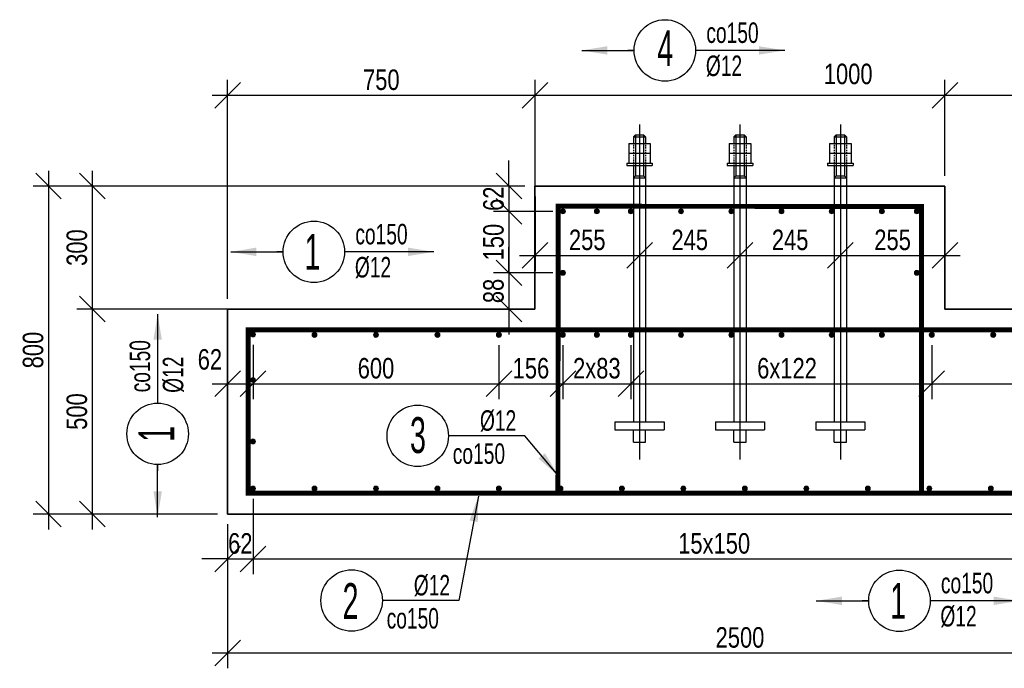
# Model space of a CAD drawing. Header units: millimetres. Extents: x 1495 to 2068, y -230 to 151.
# Tile 7 of 9: x 1843 to 1963, y -87 to -8. Entities that reach past the tile are written whole.
import ezdxf
from ezdxf.enums import TextEntityAlignment as Align

# ---------------------------------------------------------------- set-up
doc = ezdxf.new("R2010")
doc.units = ezdxf.units.MM
doc.header["$PDMODE"] = 65
doc.linetypes.add('HIDDEN', pattern=[0.375, 0.25, -0.125])
for name, color, linetype in [('00ZbrGłó-L', 7, 'Continuous'), ('00ZbrGłó-T', 2, 'Continuous'), ('TB_CIENKA', 5, 'Continuous'), ('TB_OBRYS', 2, 'Continuous'), ('TB_OBRYS2', 1, 'Continuous')]:
    doc.layers.add(name, color=color, linetype=linetype)
doc.layers.add('BK_Beton', color=2, linetype='Continuous', lineweight=15)
doc.styles.add('CDMSTYLE', font='CDMSIMPL', dxfattribs={"width": 0.8, "bigfont": 'CDMBIGPL'})
doc.dimstyles.new('CDM-MM25MM', dxfattribs={"dimscale": 25, "dimtxt": 2, "dimasz": 2.5, "dimexe": 1.5, "dimexo": 1, "dimgap": 0.5, "dimtad": 1, "dimdec": 0, "dimrnd": 1, "dimzin": 9, "dimtxsty": 'CDMSTYLE', "dimblk": 'OBLIQUE', "dimcen": 2.5, "dimdle": 1.5, "dimclrd": 8, "dimclre": 8, "dimclrt": 1, "dimadec": 1, "dimazin": 2, "dimtfac": 1, "dimtdec": 0, "dimtix": 1, "dimtmove": 2, "dimatfit": 3, "dimfxl": 1.5, "dimtvp": 1, "dimtolj": 1, "dimtzin": 0, "dimlwd": 25, "dimlwe": 25, "dimarcsym": 0})

# ---------------------------------------------------------------- blocks, each defined once
blk = doc.blocks.new('A$C6ED76123')
at = {"layer": 'TB_CIENKA'}
for p, q in [((0, 130.02), (0, -686.96)), ((245, 130.02), (245, -686.96)), ((490, 130.02), (490, -686.96)), ((-15, 100), (15, 100)), ((-10, 105), (-10, 5)), ((10, 105), (10, 5)), ((230, 100), (260, 100)), ((235, 105), (235, 5)), ((255, 105), (255, 5)), ((475, 100), (505, 100)), ((480, 105), (480, 5)), ((500, 105), (500, 5)), ((-15, 0), (-10, 5)), ((-15, 0), (15, 0)), ((-10, 5), (10, 5)), ((15, 0), (10, 5)), ((230, 0), (235, 5)), ((230, 0), (260, 0)), ((235, 5), (255, 5)), ((260, 0), (255, 5)), ((475, 0), (480, 5)), ((480, 5), (500, 5)), ((505, 0), (500, 5)), ((475, 0), (505, 0))]:
    blk.add_line(p, q, dxfattribs=at)
at = {"layer": 'TB_OBRYS', "linetype": 'HIDDEN'}
for p, q in [((-15, 83.75), (-15, 30)), ((15, 83.75), (15, 30)), ((230, 83.75), (230, 30)), ((260, 83.75), (260, 30)), ((475, 83.75), (475, 30)), ((505, 83.75), (505, 30))]:
    blk.add_line(p, q, dxfattribs=at)
at = {"layer": 'TB_OBRYS2'}
for p, q in [((-15, 100), (-10, 105)), ((-15, 100), (-15, 83.75)), ((-10, 105), (10, 105)), ((15, 100), (10, 105)), ((15, 100), (15, 83.75)), ((230, 100), (235, 105)), ((230, 100), (230, 83.75)), ((235, 105), (255, 105)), ((260, 100), (255, 105)), ((260, 100), (260, 83.75)), ((475, 100), (480, 105)), ((475, 100), (475, 83.75)), ((480, 105), (500, 105)), ((505, 100), (500, 105)), ((505, 100), (505, 83.75)), ((-26.25, 83.75), (-26.25, 36.25)), ((-26.25, 83.75), (26.25, 83.75)), ((26.25, 83.75), (26.25, 36.25)), ((218.75, 83.75), (218.75, 36.25)), ((218.75, 83.75), (271.25, 83.75)), ((271.25, 83.75), (271.25, 36.25)), ((463.75, 83.75), (463.75, 36.25)), ((463.75, 83.75), (516.25, 83.75)), ((516.25, 83.75), (516.25, 36.25)), ((-26.25, 60), (26.25, 60)), ((218.75, 60), (271.25, 60)), ((463.75, 60), (516.25, 60)), ((-31.25, 36.25), (31.25, 36.25)), ((-31.25, 36.25), (-31.25, 30)), ((-31.25, 30), (31.25, 30)), ((-15, 30), (-15, -595)), ((15, 30), (15, -595)), ((31.25, 36.25), (31.25, 30)), ((213.75, 36.25), (276.25, 36.25)), ((213.75, 36.25), (213.75, 30)), ((213.75, 30), (276.25, 30)), ((230, 30), (230, -595)), ((260, 30), (260, -595)), ((276.25, 36.25), (276.25, 30)), ((458.75, 36.25), (521.25, 36.25)), ((458.75, 36.25), (458.75, 30)), ((458.75, 30), (521.25, 30)), ((475, 30), (475, -595)), ((505, 30), (505, -595)), ((521.25, 36.25), (521.25, 30)), ((-60, -595), (60, -595)), ((-60, -595), (-60, -615)), ((60, -595), (60, -615)), ((185, -595), (305, -595)), ((185, -595), (185, -615)), ((305, -595), (305, -615)), ((430, -595), (550, -595)), ((430, -595), (430, -615)), ((550, -595), (550, -615)), ((-60, -615), (60, -615)), ((-15, -645), (-15, -615)), ((15, -645), (15, -615)), ((185, -615), (305, -615)), ((230, -645), (230, -615)), ((260, -645), (260, -615)), ((430, -615), (550, -615)), ((475, -645), (475, -615)), ((505, -645), (505, -615)), ((-15, -645), (15, -645)), ((230, -645), (260, -645)), ((475, -645), (505, -645))]:
    blk.add_line(p, q, dxfattribs=at)
blk = doc.blocks.new('_OBLIQUE')
at = {"color": 0, "linetype": 'ByBlock'}
blk.add_line((-0.5, -0.5), (0.5, 0.5), dxfattribs=at)
blk = doc.blocks.new('*D6')
at = {"layer": 'BK_Beton', "color": 8, "lineweight": 25, "ltscale": 0.05, "transparency": 16777216}
for p, q in [((1871.53, -66.45), (1871.53, -75.65)), ((1868.43, -69.55), (1868.43, -75.65)), ((1868.43, -73.78), (1865.3, -73.78)), ((1868.43, -73.78), (1871.53, -73.78)), ((1871.53, -73.78), (1874.65, -73.78))]:
    blk.add_line(p, q, dxfattribs=at)
at = {"layer": 'Defpoints', "color": 0, "ltscale": 0.05, "transparency": 16777216}
for p in [(1871.53, -65.2), (1868.43, -68.3), (1871.53, -73.78)]:
    blk.add_point(p, dxfattribs=at)
at = {"layer": 'BK_Beton', "color": 8, "lineweight": 25, "ltscale": 0.05, "transparency": 16777216, "xscale": 3.124999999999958, "yscale": 3.124999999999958, "zscale": 3.124999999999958}
blk.add_blockref('_OBLIQUE', (1868.43, -73.78), dxfattribs=at)
at = {"layer": 'BK_Beton', "color": 8, "lineweight": 25, "ltscale": 0.05, "transparency": 16777216, "xscale": 3.124999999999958, "yscale": 3.124999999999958, "zscale": 3.124999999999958, "rotation": 180}
blk.add_blockref('_OBLIQUE', (1871.53, -73.78), dxfattribs=at)
at = {"layer": 'BK_Beton', "color": 1, "ltscale": 0.05, "transparency": 16777216, "insert": (1869.98, -71.9), "char_height": 2.5, "attachment_point": 5, "style": 'CDMSTYLE'}
blk.add_mtext('\\A1;62', dxfattribs=at)
blk = doc.blocks.new('*D7')
at = {"layer": 'BK_Beton', "color": 8, "lineweight": 25, "ltscale": 0.05, "transparency": 16777216}
for p, q in [((1871.53, -66.45), (1871.53, -75.65)), ((1984.03, -66.45), (1984.03, -75.65)), ((1869.65, -73.78), (1985.9, -73.78))]:
    blk.add_line(p, q, dxfattribs=at)
at = {"layer": 'Defpoints', "color": 0, "ltscale": 0.05, "transparency": 16777216}
for p in [(1871.53, -65.2), (1984.03, -65.2), (1984.03, -73.78)]:
    blk.add_point(p, dxfattribs=at)
at = {"layer": 'BK_Beton', "color": 8, "lineweight": 25, "ltscale": 0.05, "transparency": 16777216, "xscale": 3.124999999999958, "yscale": 3.124999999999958, "zscale": 3.124999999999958, "rotation": 180}
blk.add_blockref('_OBLIQUE', (1871.53, -73.78), dxfattribs=at)
at = {"layer": 'BK_Beton', "color": 8, "lineweight": 25, "ltscale": 0.05, "transparency": 16777216, "xscale": 3.124999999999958, "yscale": 3.124999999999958, "zscale": 3.124999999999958}
blk.add_blockref('_OBLIQUE', (1984.03, -73.78), dxfattribs=at)
at = {"layer": 'BK_Beton', "color": 1, "ltscale": 0.05, "transparency": 16777216, "insert": (1927.78, -71.9), "char_height": 2.5, "attachment_point": 5, "style": 'CDMSTYLE'}
blk.add_mtext('\\A1;15x150', dxfattribs=at)
blk = doc.blocks.new('*D15')
at = {"layer": 'BK_Beton', "color": 8, "lineweight": 25, "ltscale": 0.05, "transparency": 16777216}
for p, q in [((1868.43, -44.55), (1868.43, -54.28)), ((1871.53, -47.65), (1871.53, -54.28)), ((1866.55, -52.41), (1873.4, -52.41))]:
    blk.add_line(p, q, dxfattribs=at)
at = {"layer": 'Defpoints', "color": 0, "ltscale": 0.05, "transparency": 16777216}
for p in [(1868.43, -43.3), (1871.53, -46.4), (1871.53, -52.41)]:
    blk.add_point(p, dxfattribs=at)
at = {"layer": 'BK_Beton', "color": 8, "lineweight": 25, "ltscale": 0.05, "transparency": 16777216, "xscale": 3.124999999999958, "yscale": 3.124999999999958, "zscale": 3.124999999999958, "rotation": 180}
blk.add_blockref('_OBLIQUE', (1868.43, -52.41), dxfattribs=at)
at = {"layer": 'BK_Beton', "color": 8, "lineweight": 25, "ltscale": 0.05, "transparency": 16777216, "xscale": 3.124999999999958, "yscale": 3.124999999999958, "zscale": 3.124999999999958}
blk.add_blockref('_OBLIQUE', (1871.53, -52.41), dxfattribs=at)
at = {"layer": 'BK_Beton', "color": 1, "ltscale": 0.05, "transparency": 16777216, "insert": (1866.27, -49.45), "char_height": 2.5, "attachment_point": 5, "style": 'CDMSTYLE'}
blk.add_mtext('\\A1;62', dxfattribs=at)
blk = doc.blocks.new('*D16')
at = {"layer": 'BK_Beton', "color": 8, "lineweight": 25, "ltscale": 0.05, "transparency": 16777216}
for p, q in [((1871.53, -47.65), (1871.53, -54.28)), ((1901.53, -47.85), (1901.53, -54.28)), ((1869.65, -52.41), (1903.4, -52.41))]:
    blk.add_line(p, q, dxfattribs=at)
at = {"layer": 'Defpoints', "color": 0, "ltscale": 0.05, "transparency": 16777216}
for p in [(1871.53, -46.4), (1901.53, -46.6), (1901.53, -52.41)]:
    blk.add_point(p, dxfattribs=at)
at = {"layer": 'BK_Beton', "color": 8, "lineweight": 25, "ltscale": 0.05, "transparency": 16777216, "xscale": 3.124999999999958, "yscale": 3.124999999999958, "zscale": 3.124999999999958, "rotation": 180}
blk.add_blockref('_OBLIQUE', (1871.53, -52.41), dxfattribs=at)
at = {"layer": 'BK_Beton', "color": 8, "lineweight": 25, "ltscale": 0.05, "transparency": 16777216, "xscale": 3.124999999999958, "yscale": 3.124999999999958, "zscale": 3.124999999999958}
blk.add_blockref('_OBLIQUE', (1901.53, -52.41), dxfattribs=at)
at = {"layer": 'BK_Beton', "color": 1, "ltscale": 0.05, "transparency": 16777216, "insert": (1886.53, -50.53), "char_height": 2.5, "attachment_point": 5, "style": 'CDMSTYLE'}
blk.add_mtext('\\A1;600', dxfattribs=at)
blk = doc.blocks.new('*D17')
at = {"layer": 'BK_Beton', "color": 8, "lineweight": 25, "ltscale": 0.05, "transparency": 16777216}
for p, q in [((1954.33, -48.6), (1954.33, -54.28)), ((1984.33, -48.6), (1984.33, -54.28)), ((1952.45, -52.41), (1986.2, -52.41))]:
    blk.add_line(p, q, dxfattribs=at)
at = {"layer": 'Defpoints', "color": 0, "ltscale": 0.05, "transparency": 16777216}
for p in [(1954.33, -47.35), (1984.33, -47.35), (1984.33, -52.41)]:
    blk.add_point(p, dxfattribs=at)
at = {"layer": 'BK_Beton', "color": 8, "lineweight": 25, "ltscale": 0.05, "transparency": 16777216, "xscale": 3.124999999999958, "yscale": 3.124999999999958, "zscale": 3.124999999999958, "rotation": 180}
blk.add_blockref('_OBLIQUE', (1954.33, -52.41), dxfattribs=at)
at = {"layer": 'BK_Beton', "color": 8, "lineweight": 25, "ltscale": 0.05, "transparency": 16777216, "xscale": 3.124999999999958, "yscale": 3.124999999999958, "zscale": 3.124999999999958}
blk.add_blockref('_OBLIQUE', (1984.33, -52.41), dxfattribs=at)
at = {"layer": 'BK_Beton', "color": 1, "ltscale": 0.05, "transparency": 16777216, "insert": (1969.33, -50.53), "char_height": 2.5, "attachment_point": 5, "style": 'CDMSTYLE'}
blk.add_mtext('\\A1;600', dxfattribs=at)
blk = doc.blocks.new('*D19')
at = {"layer": 'BK_Beton', "color": 8, "lineweight": 25, "ltscale": 0.05, "transparency": 16777216}
for p, q in [((1902.75, -28.3), (1902.75, -25.17)), ((1904.68, -28.3), (1900.87, -28.3)), ((1902.75, -28.3), (1902.75, -31.38)), ((1908.09, -31.38), (1900.87, -31.38)), ((1902.75, -31.38), (1902.75, -34.5))]:
    blk.add_line(p, q, dxfattribs=at)
at = {"layer": 'Defpoints', "color": 0, "ltscale": 0.05, "transparency": 16777216}
for p in [(1905.93, -28.3), (1902.75, -31.38), (1909.34, -31.38)]:
    blk.add_point(p, dxfattribs=at)
at = {"layer": 'BK_Beton', "color": 8, "lineweight": 25, "ltscale": 0.05, "transparency": 16777216, "xscale": 3.124999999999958, "yscale": 3.124999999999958, "zscale": 3.124999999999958}
for p, rotation in [((1902.75, -28.3), 270), ((1902.75, -31.38), 90)]:
    blk.add_blockref('_OBLIQUE', p, dxfattribs=dict(at, rotation=rotation))
at = {"layer": 'BK_Beton', "color": 1, "ltscale": 0.05, "transparency": 16777216, "insert": (1900.87, -29.84), "char_height": 2.5, "attachment_point": 5, "rotation": 90, "style": 'CDMSTYLE'}
blk.add_mtext('\\A1;62', dxfattribs=at)
blk = doc.blocks.new('*D20')
at = {"layer": 'BK_Beton', "color": 8, "lineweight": 25, "ltscale": 0.05, "transparency": 16777216}
for p, q in [((1902.75, -29.5), (1902.75, -40.75)), ((1908.09, -31.38), (1900.87, -31.38)), ((1908.09, -38.88), (1900.87, -38.88))]:
    blk.add_line(p, q, dxfattribs=at)
at = {"layer": 'Defpoints', "color": 0, "ltscale": 0.05, "transparency": 16777216}
for p in [(1909.34, -31.38), (1902.75, -38.88), (1909.34, -38.88)]:
    blk.add_point(p, dxfattribs=at)
at = {"layer": 'BK_Beton', "color": 8, "lineweight": 25, "ltscale": 0.05, "transparency": 16777216, "xscale": 3.124999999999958, "yscale": 3.124999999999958, "zscale": 3.124999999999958}
for p, rotation in [((1902.75, -31.38), 90), ((1902.75, -38.88), 270)]:
    blk.add_blockref('_OBLIQUE', p, dxfattribs=dict(at, rotation=rotation))
at = {"layer": 'BK_Beton', "color": 1, "ltscale": 0.05, "transparency": 16777216, "insert": (1900.87, -35.13), "char_height": 2.5, "attachment_point": 5, "rotation": 90, "style": 'CDMSTYLE'}
blk.add_mtext('\\A1;150', dxfattribs=at)
blk = doc.blocks.new('*D21')
at = {"layer": 'BK_Beton', "color": 8, "lineweight": 25, "ltscale": 0.05, "transparency": 16777216}
for p, q in [((1902.75, -38.88), (1902.75, -35.75)), ((1908.09, -38.88), (1900.87, -38.88)), ((1902.75, -38.88), (1902.75, -43.3)), ((1904.68, -43.3), (1900.87, -43.3)), ((1902.75, -43.3), (1902.75, -46.42))]:
    blk.add_line(p, q, dxfattribs=at)
at = {"layer": 'Defpoints', "color": 0, "ltscale": 0.05, "transparency": 16777216}
for p in [(1909.34, -38.88), (1902.75, -43.3), (1905.93, -43.3)]:
    blk.add_point(p, dxfattribs=at)
at = {"layer": 'BK_Beton', "color": 8, "lineweight": 25, "ltscale": 0.05, "transparency": 16777216, "xscale": 3.124999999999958, "yscale": 3.124999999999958, "zscale": 3.124999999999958}
for p, rotation in [((1902.75, -38.88), 270), ((1902.75, -43.3), 90)]:
    blk.add_blockref('_OBLIQUE', p, dxfattribs=dict(at, rotation=rotation))
at = {"layer": 'BK_Beton', "color": 1, "ltscale": 0.05, "transparency": 16777216, "insert": (1900.87, -41.09), "char_height": 2.5, "attachment_point": 5, "rotation": 90, "style": 'CDMSTYLE'}
blk.add_mtext('\\A1;88', dxfattribs=at)
blk = doc.blocks.new('ZbOpiSkr01A')
at = {"color": 9, "linetype": 'Continuous', "lineweight": 25, "style": 'CDMSTYLE', "flags": 1}
for tag, p, width in [('LICZBA', (1.011, 5.649), 0.7), ('ROZSTAW', (9.199, 5.649), 0.85)]:
    blk.add_attdef(tag, p, '', height=2, dxfattribs=dict(at, width=width))
at = {"color": 0, "linetype": 'Continuous', "lineweight": 20, "style": 'CDMSTYLE', "width": 0.7}
blk.add_attdef('TEKST_GORNY', (1, 0.5), '', height=2, dxfattribs=at)
at = {"color": 0, "linetype": 'Continuous', "lineweight": -2, "style": 'CDMSTYLE', "width": 0.7}
blk.add_attdef('TEKST_DOLNY', (1.049, -2.731), '', height=2, dxfattribs=at)
blk = doc.blocks.new('*D22')
at = {"layer": 'BK_Beton', "color": 8, "lineweight": 25, "ltscale": 0.05, "transparency": 16777216}
for p, q in [((1868.43, -42.05), (1868.43, -15.34)), ((1905.93, -42.05), (1905.93, -15.34)), ((1866.55, -17.21), (1907.8, -17.21))]:
    blk.add_line(p, q, dxfattribs=at)
at = {"layer": 'Defpoints', "color": 0, "ltscale": 0.05, "transparency": 16777216}
for p in [(1905.93, -17.21), (1868.43, -43.3), (1905.93, -43.3)]:
    blk.add_point(p, dxfattribs=at)
at = {"layer": 'BK_Beton', "color": 8, "lineweight": 25, "ltscale": 0.05, "transparency": 16777216, "xscale": 3.124999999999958, "yscale": 3.124999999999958, "zscale": 3.124999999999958, "rotation": 180}
blk.add_blockref('_OBLIQUE', (1868.43, -17.21), dxfattribs=at)
at = {"layer": 'BK_Beton', "color": 8, "lineweight": 25, "ltscale": 0.05, "transparency": 16777216, "xscale": 3.124999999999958, "yscale": 3.124999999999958, "zscale": 3.124999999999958}
blk.add_blockref('_OBLIQUE', (1905.93, -17.21), dxfattribs=at)
at = {"layer": 'BK_Beton', "color": 1, "ltscale": 0.05, "transparency": 16777216, "insert": (1887.18, -15.34), "char_height": 2.5, "attachment_point": 5, "style": 'CDMSTYLE'}
blk.add_mtext('\\A1;750', dxfattribs=at)
blk = doc.blocks.new('*D23')
at = {"layer": 'BK_Beton', "color": 8, "lineweight": 25, "ltscale": 0.05, "transparency": 16777216}
for p, q in [((1905.93, -42.05), (1905.93, -15.34)), ((1955.93, -27.05), (1955.93, -15.34)), ((1904.05, -17.21), (1957.8, -17.21))]:
    blk.add_line(p, q, dxfattribs=at)
at = {"layer": 'Defpoints', "color": 0, "ltscale": 0.05, "transparency": 16777216}
for p in [(1955.93, -17.21), (1955.93, -28.3), (1905.93, -43.3)]:
    blk.add_point(p, dxfattribs=at)
at = {"layer": 'BK_Beton', "color": 8, "lineweight": 25, "ltscale": 0.05, "transparency": 16777216, "xscale": 3.124999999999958, "yscale": 3.124999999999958, "zscale": 3.124999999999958, "rotation": 180}
blk.add_blockref('_OBLIQUE', (1905.93, -17.21), dxfattribs=at)
at = {"layer": 'BK_Beton', "color": 8, "lineweight": 25, "ltscale": 0.05, "transparency": 16777216, "xscale": 3.124999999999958, "yscale": 3.124999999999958, "zscale": 3.124999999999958}
blk.add_blockref('_OBLIQUE', (1955.93, -17.21), dxfattribs=at)
at = {"layer": 'BK_Beton', "color": 1, "ltscale": 0.05, "transparency": 16777216, "insert": (1944.13, -14.63), "char_height": 2.5, "attachment_point": 5, "style": 'CDMSTYLE'}
blk.add_mtext('\\A1;1000', dxfattribs=at)
blk = doc.blocks.new('*D24')
at = {"layer": 'BK_Beton', "color": 8, "lineweight": 25, "ltscale": 0.05, "transparency": 16777216}
for p, q in [((1955.93, -27.05), (1955.93, -15.34)), ((1993.43, -42.05), (1993.43, -15.34)), ((1954.05, -17.21), (1995.3, -17.21))]:
    blk.add_line(p, q, dxfattribs=at)
at = {"layer": 'Defpoints', "color": 0, "ltscale": 0.05, "transparency": 16777216}
for p in [(1993.43, -17.21), (1955.93, -28.3), (1993.43, -43.3)]:
    blk.add_point(p, dxfattribs=at)
at = {"layer": 'BK_Beton', "color": 8, "lineweight": 25, "ltscale": 0.05, "transparency": 16777216, "xscale": 3.124999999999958, "yscale": 3.124999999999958, "zscale": 3.124999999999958, "rotation": 180}
blk.add_blockref('_OBLIQUE', (1955.93, -17.21), dxfattribs=at)
at = {"layer": 'BK_Beton', "color": 8, "lineweight": 25, "ltscale": 0.05, "transparency": 16777216, "xscale": 3.124999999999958, "yscale": 3.124999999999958, "zscale": 3.124999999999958}
blk.add_blockref('_OBLIQUE', (1993.43, -17.21), dxfattribs=at)
at = {"layer": 'BK_Beton', "color": 1, "ltscale": 0.05, "transparency": 16777216, "insert": (1974.68, -15.34), "char_height": 2.5, "attachment_point": 5, "style": 'CDMSTYLE'}
blk.add_mtext('\\A1;750', dxfattribs=at)
blk = doc.blocks.new('*D25')
at = {"layer": 'BK_Beton', "color": 8, "lineweight": 25, "ltscale": 0.05, "transparency": 16777216}
for p, q in [((1851.92, -26.42), (1851.92, -45.17)), ((1904.68, -28.3), (1850.05, -28.3)), ((1904.68, -43.3), (1850.05, -43.3))]:
    blk.add_line(p, q, dxfattribs=at)
at = {"layer": 'Defpoints', "color": 0, "ltscale": 0.05, "transparency": 16777216}
for p in [(1905.93, -28.3), (1851.92, -43.3), (1905.93, -43.3)]:
    blk.add_point(p, dxfattribs=at)
at = {"layer": 'BK_Beton', "color": 8, "lineweight": 25, "ltscale": 0.05, "transparency": 16777216, "xscale": 3.124999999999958, "yscale": 3.124999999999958, "zscale": 3.124999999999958}
for p, rotation in [((1851.92, -28.3), 90), ((1851.92, -43.3), 270)]:
    blk.add_blockref('_OBLIQUE', p, dxfattribs=dict(at, rotation=rotation))
at = {"layer": 'BK_Beton', "color": 1, "ltscale": 0.05, "transparency": 16777216, "insert": (1850.05, -35.8), "char_height": 2.5, "attachment_point": 5, "rotation": 90, "style": 'CDMSTYLE'}
blk.add_mtext('\\A1;300', dxfattribs=at)
blk = doc.blocks.new('*D26')
at = {"layer": 'BK_Beton', "color": 8, "lineweight": 25, "ltscale": 0.05, "transparency": 16777216}
for p, q in [((1851.92, -41.42), (1851.92, -70.17)), ((1904.68, -43.3), (1850.05, -43.3)), ((1867.18, -68.3), (1850.05, -68.3))]:
    blk.add_line(p, q, dxfattribs=at)
at = {"layer": 'Defpoints', "color": 0, "ltscale": 0.05, "transparency": 16777216}
for p in [(1905.93, -43.3), (1851.92, -68.3), (1868.43, -68.3)]:
    blk.add_point(p, dxfattribs=at)
at = {"layer": 'BK_Beton', "color": 8, "lineweight": 25, "ltscale": 0.05, "transparency": 16777216, "xscale": 3.124999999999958, "yscale": 3.124999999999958, "zscale": 3.124999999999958}
for p, rotation in [((1851.92, -43.3), 90), ((1851.92, -68.3), 270)]:
    blk.add_blockref('_OBLIQUE', p, dxfattribs=dict(at, rotation=rotation))
at = {"layer": 'BK_Beton', "color": 1, "ltscale": 0.05, "transparency": 16777216, "insert": (1850.05, -55.8), "char_height": 2.5, "attachment_point": 5, "rotation": 90, "style": 'CDMSTYLE'}
blk.add_mtext('\\A1;500', dxfattribs=at)
blk = doc.blocks.new('*D27')
at = {"layer": 'BK_Beton', "color": 8, "lineweight": 25, "ltscale": 0.05, "transparency": 16777216}
for p, q in [((1846.58, -26.42), (1846.58, -70.17)), ((1904.68, -28.3), (1844.71, -28.3)), ((1867.18, -68.3), (1844.71, -68.3))]:
    blk.add_line(p, q, dxfattribs=at)
at = {"layer": 'Defpoints', "color": 0, "ltscale": 0.05, "transparency": 16777216}
for p in [(1905.93, -28.3), (1846.58, -68.3), (1868.43, -68.3)]:
    blk.add_point(p, dxfattribs=at)
at = {"layer": 'BK_Beton', "color": 8, "lineweight": 25, "ltscale": 0.05, "transparency": 16777216, "xscale": 3.124999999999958, "yscale": 3.124999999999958, "zscale": 3.124999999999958}
for p, rotation in [((1846.58, -28.3), 90), ((1846.58, -68.3), 270)]:
    blk.add_blockref('_OBLIQUE', p, dxfattribs=dict(at, rotation=rotation))
at = {"layer": 'BK_Beton', "color": 1, "ltscale": 0.05, "transparency": 16777216, "insert": (1844.71, -48.3), "char_height": 2.5, "attachment_point": 5, "rotation": 90, "style": 'CDMSTYLE'}
blk.add_mtext('\\A1;800', dxfattribs=at)
blk = doc.blocks.new('*D28')
at = {"layer": 'BK_Beton', "color": 8, "lineweight": 25, "ltscale": 0.05, "transparency": 16777216}
for p, q in [((1868.43, -69.55), (1868.43, -87.12)), ((1993.43, -69.55), (1993.43, -87.12)), ((1866.55, -85.25), (1995.3, -85.25))]:
    blk.add_line(p, q, dxfattribs=at)
at = {"layer": 'Defpoints', "color": 0, "ltscale": 0.05, "transparency": 16777216}
for p in [(1868.43, -68.3), (1993.43, -68.3), (1993.43, -85.25)]:
    blk.add_point(p, dxfattribs=at)
at = {"layer": 'BK_Beton', "color": 8, "lineweight": 25, "ltscale": 0.05, "transparency": 16777216, "xscale": 3.124999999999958, "yscale": 3.124999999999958, "zscale": 3.124999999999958, "rotation": 180}
blk.add_blockref('_OBLIQUE', (1868.43, -85.25), dxfattribs=at)
at = {"layer": 'BK_Beton', "color": 8, "lineweight": 25, "ltscale": 0.05, "transparency": 16777216, "xscale": 3.124999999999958, "yscale": 3.124999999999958, "zscale": 3.124999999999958}
blk.add_blockref('_OBLIQUE', (1993.43, -85.25), dxfattribs=at)
at = {"layer": 'BK_Beton', "color": 1, "ltscale": 0.05, "transparency": 16777216, "insert": (1930.93, -83.37), "char_height": 2.5, "attachment_point": 5, "style": 'CDMSTYLE'}
blk.add_mtext('\\A1;2500', dxfattribs=at)
blk = doc.blocks.new('*D29')
at = {"layer": 'BK_Beton', "color": 8, "lineweight": 25, "ltscale": 0.05, "transparency": 16777216}
for p, q in [((1917.62, -47.7), (1917.62, -54.28)), ((1909.33, -48.6), (1909.33, -54.28)), ((1907.45, -52.41), (1919.49, -52.41))]:
    blk.add_line(p, q, dxfattribs=at)
at = {"layer": 'Defpoints', "color": 0, "ltscale": 0.05, "transparency": 16777216}
for p in [(1917.62, -46.45), (1909.33, -47.35), (1917.62, -52.41)]:
    blk.add_point(p, dxfattribs=at)
at = {"layer": 'BK_Beton', "color": 8, "lineweight": 25, "ltscale": 0.05, "transparency": 16777216, "xscale": 3.124999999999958, "yscale": 3.124999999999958, "zscale": 3.124999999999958, "rotation": 180}
blk.add_blockref('_OBLIQUE', (1909.33, -52.41), dxfattribs=at)
at = {"layer": 'BK_Beton', "color": 8, "lineweight": 25, "ltscale": 0.05, "transparency": 16777216, "xscale": 3.124999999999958, "yscale": 3.124999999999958, "zscale": 3.124999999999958}
blk.add_blockref('_OBLIQUE', (1917.62, -52.41), dxfattribs=at)
at = {"layer": 'BK_Beton', "color": 1, "ltscale": 0.05, "transparency": 16777216, "insert": (1913.47, -50.53), "char_height": 2.5, "attachment_point": 5, "style": 'CDMSTYLE'}
blk.add_mtext('\\A1;2x83', dxfattribs=at)
blk = doc.blocks.new('*D30')
at = {"layer": 'BK_Beton', "color": 8, "lineweight": 25, "ltscale": 0.05, "transparency": 16777216}
for p, q in [((1954.33, -47.7), (1954.33, -54.28)), ((1917.62, -48.6), (1917.62, -54.28)), ((1915.74, -52.41), (1956.2, -52.41))]:
    blk.add_line(p, q, dxfattribs=at)
at = {"layer": 'Defpoints', "color": 0, "ltscale": 0.05, "transparency": 16777216}
for p in [(1954.33, -46.45), (1917.62, -47.35), (1954.33, -52.41)]:
    blk.add_point(p, dxfattribs=at)
at = {"layer": 'BK_Beton', "color": 8, "lineweight": 25, "ltscale": 0.05, "transparency": 16777216, "xscale": 3.124999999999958, "yscale": 3.124999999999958, "zscale": 3.124999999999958, "rotation": 180}
blk.add_blockref('_OBLIQUE', (1917.62, -52.41), dxfattribs=at)
at = {"layer": 'BK_Beton', "color": 8, "lineweight": 25, "ltscale": 0.05, "transparency": 16777216, "xscale": 3.124999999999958, "yscale": 3.124999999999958, "zscale": 3.124999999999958}
blk.add_blockref('_OBLIQUE', (1954.33, -52.41), dxfattribs=at)
at = {"layer": 'BK_Beton', "color": 1, "ltscale": 0.05, "transparency": 16777216, "insert": (1936.67, -50.53), "char_height": 2.5, "attachment_point": 5, "style": 'CDMSTYLE'}
blk.add_mtext('\\A1;6x122', dxfattribs=at)
blk = doc.blocks.new('*D31')
at = {"layer": 'BK_Beton', "color": 8, "lineweight": 25, "ltscale": 0.05, "transparency": 16777216}
for p, q in [((1901.53, -47.7), (1901.53, -54.28)), ((1909.33, -47.7), (1909.33, -54.28)), ((1899.65, -52.41), (1911.2, -52.41))]:
    blk.add_line(p, q, dxfattribs=at)
at = {"layer": 'Defpoints', "color": 0, "ltscale": 0.05, "transparency": 16777216}
for p in [(1901.53, -46.45), (1909.33, -46.45), (1909.33, -52.41)]:
    blk.add_point(p, dxfattribs=at)
at = {"layer": 'BK_Beton', "color": 8, "lineweight": 25, "ltscale": 0.05, "transparency": 16777216, "xscale": 3.124999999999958, "yscale": 3.124999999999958, "zscale": 3.124999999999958, "rotation": 180}
blk.add_blockref('_OBLIQUE', (1901.53, -52.41), dxfattribs=at)
at = {"layer": 'BK_Beton', "color": 8, "lineweight": 25, "ltscale": 0.05, "transparency": 16777216, "xscale": 3.124999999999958, "yscale": 3.124999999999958, "zscale": 3.124999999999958}
blk.add_blockref('_OBLIQUE', (1909.33, -52.41), dxfattribs=at)
at = {"layer": 'BK_Beton', "color": 1, "ltscale": 0.05, "transparency": 16777216, "insert": (1905.43, -50.53), "char_height": 2.5, "attachment_point": 5, "style": 'CDMSTYLE'}
blk.add_mtext('\\A1;156', dxfattribs=at)
blk = doc.blocks.new('*D32')
at = {"layer": 'BK_Beton', "color": 8, "lineweight": 25, "ltscale": 0.05, "transparency": 16777216}
for p, q in [((1918.68, -22.05), (1918.68, -38.62)), ((1905.93, -29.55), (1905.93, -38.62)), ((1904.05, -36.75), (1920.55, -36.75))]:
    blk.add_line(p, q, dxfattribs=at)
at = {"layer": 'Defpoints', "color": 0, "ltscale": 0.05, "transparency": 16777216}
for p in [(1918.68, -20.8), (1905.93, -28.3), (1918.68, -36.75)]:
    blk.add_point(p, dxfattribs=at)
at = {"layer": 'BK_Beton', "color": 8, "lineweight": 25, "ltscale": 0.05, "transparency": 16777216, "xscale": 3.124999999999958, "yscale": 3.124999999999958, "zscale": 3.124999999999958, "rotation": 180}
blk.add_blockref('_OBLIQUE', (1905.93, -36.75), dxfattribs=at)
at = {"layer": 'BK_Beton', "color": 8, "lineweight": 25, "ltscale": 0.05, "transparency": 16777216, "xscale": 3.124999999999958, "yscale": 3.124999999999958, "zscale": 3.124999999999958}
blk.add_blockref('_OBLIQUE', (1918.68, -36.75), dxfattribs=at)
at = {"layer": 'BK_Beton', "color": 1, "ltscale": 0.05, "transparency": 16777216, "insert": (1912.3, -34.87), "char_height": 2.5, "attachment_point": 5, "style": 'CDMSTYLE'}
blk.add_mtext('\\A1;255', dxfattribs=at)
blk = doc.blocks.new('*D33')
at = {"layer": 'BK_Beton', "color": 8, "lineweight": 25, "ltscale": 0.05, "transparency": 16777216}
for p, q in [((1918.68, -22.05), (1918.68, -38.62)), ((1930.93, -29.55), (1930.93, -38.62)), ((1916.8, -36.75), (1932.8, -36.75))]:
    blk.add_line(p, q, dxfattribs=at)
at = {"layer": 'Defpoints', "color": 0, "ltscale": 0.05, "transparency": 16777216}
for p in [(1918.68, -20.8), (1930.93, -28.3), (1930.93, -36.75)]:
    blk.add_point(p, dxfattribs=at)
at = {"layer": 'BK_Beton', "color": 8, "lineweight": 25, "ltscale": 0.05, "transparency": 16777216, "xscale": 3.124999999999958, "yscale": 3.124999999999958, "zscale": 3.124999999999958, "rotation": 180}
blk.add_blockref('_OBLIQUE', (1918.68, -36.75), dxfattribs=at)
at = {"layer": 'BK_Beton', "color": 8, "lineweight": 25, "ltscale": 0.05, "transparency": 16777216, "xscale": 3.124999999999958, "yscale": 3.124999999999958, "zscale": 3.124999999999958}
blk.add_blockref('_OBLIQUE', (1930.93, -36.75), dxfattribs=at)
at = {"layer": 'BK_Beton', "color": 1, "ltscale": 0.05, "transparency": 16777216, "insert": (1924.8, -34.87), "char_height": 2.5, "attachment_point": 5, "style": 'CDMSTYLE'}
blk.add_mtext('\\A1;245', dxfattribs=at)
blk = doc.blocks.new('*D34')
at = {"layer": 'BK_Beton', "color": 8, "lineweight": 25, "ltscale": 0.05, "transparency": 16777216}
for p, q in [((1930.93, -29.55), (1930.93, -38.62)), ((1943.18, -29.55), (1943.18, -38.62)), ((1929.05, -36.75), (1945.05, -36.75))]:
    blk.add_line(p, q, dxfattribs=at)
at = {"layer": 'Defpoints', "color": 0, "ltscale": 0.05, "transparency": 16777216}
for p in [(1930.93, -28.3), (1943.18, -28.3), (1943.18, -36.75)]:
    blk.add_point(p, dxfattribs=at)
at = {"layer": 'BK_Beton', "color": 8, "lineweight": 25, "ltscale": 0.05, "transparency": 16777216, "xscale": 3.124999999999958, "yscale": 3.124999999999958, "zscale": 3.124999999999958, "rotation": 180}
blk.add_blockref('_OBLIQUE', (1930.93, -36.75), dxfattribs=at)
at = {"layer": 'BK_Beton', "color": 8, "lineweight": 25, "ltscale": 0.05, "transparency": 16777216, "xscale": 3.124999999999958, "yscale": 3.124999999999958, "zscale": 3.124999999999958}
blk.add_blockref('_OBLIQUE', (1943.18, -36.75), dxfattribs=at)
at = {"layer": 'BK_Beton', "color": 1, "ltscale": 0.05, "transparency": 16777216, "insert": (1937.05, -34.87), "char_height": 2.5, "attachment_point": 5, "style": 'CDMSTYLE'}
blk.add_mtext('\\A1;245', dxfattribs=at)
blk = doc.blocks.new('*D35')
at = {"layer": 'BK_Beton', "color": 8, "lineweight": 25, "ltscale": 0.05, "transparency": 16777216}
for p, q in [((1943.18, -29.55), (1943.18, -38.62)), ((1955.93, -29.55), (1955.93, -38.62)), ((1941.3, -36.75), (1957.8, -36.75))]:
    blk.add_line(p, q, dxfattribs=at)
at = {"layer": 'Defpoints', "color": 0, "ltscale": 0.05, "transparency": 16777216}
for p in [(1943.18, -28.3), (1955.93, -28.3), (1955.93, -36.75)]:
    blk.add_point(p, dxfattribs=at)
at = {"layer": 'BK_Beton', "color": 8, "lineweight": 25, "ltscale": 0.05, "transparency": 16777216, "xscale": 3.124999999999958, "yscale": 3.124999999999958, "zscale": 3.124999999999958, "rotation": 180}
blk.add_blockref('_OBLIQUE', (1943.18, -36.75), dxfattribs=at)
at = {"layer": 'BK_Beton', "color": 8, "lineweight": 25, "ltscale": 0.05, "transparency": 16777216, "xscale": 3.124999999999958, "yscale": 3.124999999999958, "zscale": 3.124999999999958}
blk.add_blockref('_OBLIQUE', (1955.93, -36.75), dxfattribs=at)
at = {"layer": 'BK_Beton', "color": 1, "ltscale": 0.05, "transparency": 16777216, "insert": (1949.55, -34.87), "char_height": 2.5, "attachment_point": 5, "style": 'CDMSTYLE'}
blk.add_mtext('\\A1;255', dxfattribs=at)

msp = doc.modelspace()

# ---------------------------------------------------------------- hatches: boundary and pattern name
at = {"layer": '00ZbrGłó-L', "linetype": 'Continuous', "lineweight": 20, "ltscale": 0.05}
for points in [[(1909.037, -31.376, 1), (1909.637, -31.376, 1)], [(1913.178, -31.376, 1), (1913.778, -31.376, 1)], [(1917.318, -31.376, 1), (1917.918, -31.376, 1)], [(1923.443, -31.376, 1), (1924.043, -31.376, 1)], [(1929.568, -31.376, 1), (1930.168, -31.376, 1)], [(1935.693, -31.376, 1), (1936.293, -31.376, 1)], [(1941.818, -31.376, 1), (1942.418, -31.376, 1)], [(1947.943, -31.376, 1), (1948.543, -31.376, 1)], [(1952.215, -31.376, 1), (1952.815, -31.376, 1)], [(1909.037, -38.876, 1), (1909.637, -38.876, 1)], [(1952.215, -38.876, 1), (1952.815, -38.876, 1)], [(1871.226, -46.399, 1), (1871.826, -46.399, 1)], [(1878.726, -46.451, 1), (1879.326, -46.451, 1)], [(1886.226, -46.451, 1), (1886.826, -46.451, 1)], [(1893.726, -46.451, 1), (1894.326, -46.451, 1)], [(1901.226, -46.451, 1), (1901.826, -46.451, 1)], [(1909.026, -46.451, 1), (1909.626, -46.451, 1)], [(1913.178, -46.45, 1), (1913.778, -46.45, 1)], [(1917.318, -46.45, 1), (1917.918, -46.45, 1)], [(1923.443, -46.45, 1), (1924.043, -46.45, 1)], [(1929.568, -46.45, 1), (1930.168, -46.45, 1)], [(1935.693, -46.45, 1), (1936.293, -46.45, 1)], [(1941.818, -46.45, 1), (1942.418, -46.45, 1)], [(1947.943, -46.45, 1), (1948.543, -46.45, 1)], [(1954.026, -46.451, 1), (1954.626, -46.451, 1)], [(1961.526, -46.451, 1), (1962.126, -46.451, 1)], [(1871.826, -51.947, 1), (1871.226, -51.947, 1)], [(1871.826, -59.447, 1), (1871.226, -59.447, 1)], [(1871.826, -65.197, 1), (1871.226, -65.197, 1)], [(1879.326, -65.197, 1), (1878.726, -65.197, 1)], [(1886.826, -65.197, 1), (1886.226, -65.197, 1)], [(1894.326, -65.197, 1), (1893.726, -65.197, 1)], [(1901.826, -65.197, 1), (1901.226, -65.197, 1)], [(1909.326, -65.197, 1), (1908.726, -65.197, 1)], [(1916.826, -65.197, 1), (1916.226, -65.197, 1)], [(1924.326, -65.197, 1), (1923.726, -65.197, 1)], [(1931.826, -65.197, 1), (1931.226, -65.197, 1)], [(1939.326, -65.197, 1), (1938.726, -65.197, 1)], [(1946.826, -65.197, 1), (1946.226, -65.197, 1)], [(1954.326, -65.197, 1), (1953.726, -65.197, 1)], [(1961.826, -65.197, 1), (1961.226, -65.197, 1)]]:
    msp.add_hatch(color=3, dxfattribs=at).paths.add_polyline_path(points)

# ---------------------------------------------------------------- linework, layer by layer
at = {"color": 0, "linetype": 'Continuous'}
for centre in [(1921.769, -11.749), (1878.954, -36.317), (1859.898, -58.517), (1891.624, -58.768), (1883.557, -78.852), (1950.38, -78.888)]:
    msp.add_circle(centre, 3.75, dxfattribs=at)
at = {"layer": '00ZbrGłó-L', "color": 3, "linetype": 'Continuous', "lineweight": 20, "ltscale": 0.05, "const_width": 0.6}
msp.add_lwpolyline([(1908.751, -30.754), (1908.726, -65.761), (1953.069, -65.761), (1953.069, -30.786), (1908.751, -30.754)], dxfattribs=at)
msp.add_lwpolyline([(1870.926, -45.836), (1990.901, -45.836), (1990.901, -65.761), (1870.926, -65.761)], close=True, dxfattribs=at)
at = {"layer": '00ZbrGłó-L', "color": 3, "linetype": 'Continuous', "lineweight": 20, "ltscale": 0.05}
for centre in [(1909.337, -31.376), (1913.478, -31.376), (1917.618, -31.376), (1923.743, -31.376), (1929.868, -31.376), (1935.993, -31.376), (1942.118, -31.376), (1948.243, -31.376), (1952.515, -31.376), (1909.337, -38.876), (1952.515, -38.876), (1871.526, -46.399), (1879.026, -46.451), (1886.526, -46.451), (1894.026, -46.451), (1901.526, -46.451), (1909.326, -46.451), (1913.478, -46.45), (1917.618, -46.45), (1923.743, -46.45), (1929.868, -46.45), (1935.993, -46.45), (1942.118, -46.45), (1948.243, -46.45), (1954.326, -46.451), (1961.826, -46.451), (1871.526, -51.947), (1871.526, -59.447), (1871.526, -65.197), (1879.026, -65.197), (1886.526, -65.197), (1894.026, -65.197), (1901.526, -65.197), (1909.026, -65.197), (1916.526, -65.197), (1924.026, -65.197), (1931.526, -65.197), (1939.026, -65.197), (1946.526, -65.197), (1954.026, -65.197), (1961.526, -65.197)]:
    msp.add_circle(centre, 0.3, dxfattribs=at)
at = {"layer": 'BK_Beton', "lineweight": 35, "ltscale": 0.05}
for p, q in [((1905.926, -28.299), (1955.926, -28.299)), ((1905.926, -43.299), (1905.926, -28.299)), ((1955.926, -28.299), (1955.926, -43.299)), ((1868.426, -43.299), (1905.926, -43.299)), ((1868.426, -68.299), (1868.426, -43.299)), ((1955.926, -43.299), (1993.426, -43.299)), ((1993.426, -68.299), (1868.426, -68.299))]:
    msp.add_line(p, q, dxfattribs=at)

# ---------------------------------------------------------------- block references
at = {"layer": '00ZbrGłó-T', "color": 1, "linetype": 'Continuous', "lineweight": 25, "ltscale": 0.05}
ref = msp.add_blockref('ZbOpiSkr01A', (1925.519, -11.749), dxfattribs=dict(at, xscale=-1.249999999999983, yscale=1.249999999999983, zscale=1.249999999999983, rotation=180))
ref.add_attrib('TEKST_GORNY', '%%c12', (1926.769, -14.874), dxfattribs={"layer": '0', "color": 0, "linetype": 'Continuous', "lineweight": 20, "height": 2.5, "style": 'CDMSTYLE', "width": 0.7})
ref.add_attrib('TEKST_DOLNY', 'co150', (1926.831, -10.834), dxfattribs={"layer": '0', "color": 0, "linetype": 'Continuous', "lineweight": -2, "height": 2.5, "style": 'CDMSTYLE', "width": 0.7})
ref = msp.add_blockref('ZbOpiSkr01A', (1882.704, -36.317), dxfattribs=dict(at, xscale=-1.249999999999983, yscale=1.249999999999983, zscale=1.249999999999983, rotation=180))
ref.add_attrib('TEKST_GORNY', '%%c12', (1883.954, -39.442), dxfattribs={"layer": '0', "color": 0, "linetype": 'Continuous', "lineweight": 20, "height": 2.5, "style": 'CDMSTYLE', "width": 0.7})
ref.add_attrib('TEKST_DOLNY', 'co150', (1884.015, -35.403), dxfattribs={"layer": '0', "color": 0, "linetype": 'Continuous', "lineweight": -2, "height": 2.5, "style": 'CDMSTYLE', "width": 0.7})
ref = msp.add_blockref('ZbOpiSkr01A', (1859.898, -54.767), dxfattribs=dict(at, xscale=-1.249999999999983, yscale=1.249999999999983, zscale=1.249999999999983, rotation=270))
ref.add_attrib('TEKST_GORNY', '%%c12', (1863.023, -53.517), dxfattribs={"layer": '0', "color": 0, "linetype": 'Continuous', "lineweight": 20, "height": 2.5, "rotation": 90, "style": 'CDMSTYLE', "width": 0.7})
ref.add_attrib('TEKST_DOLNY', 'co150', (1858.984, -53.456), dxfattribs={"layer": '0', "color": 0, "linetype": 'Continuous', "lineweight": -2, "height": 2.5, "rotation": 90, "style": 'CDMSTYLE', "width": 0.7})
ref = msp.add_blockref('ZbOpiSkr01A', (1904.46, -58.768), dxfattribs=dict(at, xscale=-1.249999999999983, yscale=1.249999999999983, zscale=1.249999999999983))
ref.add_attrib('TEKST_GORNY', '%%c12', (1899.21, -58.143), dxfattribs={"layer": '0', "color": 0, "linetype": 'Continuous', "lineweight": 20, "height": 2.5, "style": 'CDMSTYLE', "width": 0.7})
ref.add_attrib('TEKST_DOLNY', 'co150', (1895.899, -62.182), dxfattribs={"layer": '0', "color": 0, "linetype": 'Continuous', "lineweight": -2, "height": 2.5, "style": 'CDMSTYLE', "width": 0.7})
ref = msp.add_blockref('ZbOpiSkr01A', (1896.393, -78.852), dxfattribs=dict(at, xscale=-1.249999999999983, yscale=1.249999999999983, zscale=1.249999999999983))
ref.add_attrib('TEKST_GORNY', '%%c12', (1891.143, -78.227), dxfattribs={"layer": '0', "color": 0, "linetype": 'Continuous', "lineweight": 20, "height": 2.5, "style": 'CDMSTYLE', "width": 0.7})
ref.add_attrib('TEKST_DOLNY', 'co150', (1887.832, -82.267), dxfattribs={"layer": '0', "color": 0, "linetype": 'Continuous', "lineweight": -2, "height": 2.5, "style": 'CDMSTYLE', "width": 0.7})
ref = msp.add_blockref('ZbOpiSkr01A', (1954.13, -78.888), dxfattribs=dict(at, xscale=-1.249999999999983, yscale=1.249999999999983, zscale=1.249999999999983, rotation=180))
ref.add_attrib('TEKST_GORNY', '%%c12', (1955.38, -82.013), dxfattribs={"layer": '0', "color": 0, "linetype": 'Continuous', "lineweight": 20, "height": 2.5, "style": 'CDMSTYLE', "width": 0.7})
ref.add_attrib('TEKST_DOLNY', 'co150', (1955.441, -77.973), dxfattribs={"layer": '0', "color": 0, "linetype": 'Continuous', "lineweight": -2, "height": 2.5, "style": 'CDMSTYLE', "width": 0.7})
at = {"layer": 'BK_Beton', "ltscale": 0.05, "xscale": 0.04999999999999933, "yscale": 0.04999999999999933, "zscale": 0.04999999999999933}
msp.add_blockref('A$C6ED76123', (1918.676, -27.299), dxfattribs=at)

# ---------------------------------------------------------------- texts
at = {"color": 2, "linetype": 'Continuous', "lineweight": -2, "style": 'CDMSTYLE', "width": 0.6}
for tag, p in [('4', (1921.815, -11.476)), ('1', (1878.794, -36.317)), ('3', (1891.65, -58.67)), ('2', (1883.426, -78.888)), ('1', (1950.22, -78.888))]:
    msp.add_attdef(tag, text='', height=4.375, dxfattribs=at).set_placement(p, align=Align.MIDDLE)
msp.add_attdef('1', text='', height=4.375, rotation=90, dxfattribs=at).set_placement((1859.738, -58.517), align=Align.MIDDLE)

# ---------------------------------------------------------------- dimensions: what is measured, and where the dimension line sits
at = {"layer": 'BK_Beton', "ltscale": 0.05}
for base, p1, p2, picture, middle in [((1955.926, -17.211), (1905.926, -43.299), (1955.926, -28.299), '*D23', (1944.128, -14.627)), ((1871.526, -52.406), (1868.426, -43.299), (1871.526, -46.399), '*D15', (1866.271, -49.446))]:
    dim = msp.add_linear_dim(base=base, p1=p1, p2=p2, dimstyle='CDM-MM25MM', override={"dimscale": 1.25, "dimlfac": 20}, dxfattribs=at)
    dim.commit()
    dim.dimension.update_dxf_attribs({"geometry": picture, "text_midpoint": middle, "dimtype": 160})
for base, p1, p2, picture, middle in [((1905.926, -17.211), (1868.426, -43.299), (1905.926, -43.299), '*D22', (1887.176, -15.336)), ((1993.426, -17.211), (1955.926, -28.299), (1993.426, -43.299), '*D24', (1974.676, -15.336)), ((1918.676, -36.746), (1905.926, -28.299), (1918.676, -20.798), '*D32', (1912.301, -34.871)), ((1930.926, -36.746), (1918.676, -20.798), (1930.926, -28.299), '*D33', (1924.801, -34.871)), ((1943.176, -36.746), (1930.926, -28.299), (1943.176, -28.299), '*D34', (1937.051, -34.871)), ((1955.926, -36.746), (1943.176, -28.299), (1955.926, -28.299), '*D35', (1949.551, -34.871)), ((1901.526, -52.406), (1871.526, -46.399), (1901.526, -46.601), '*D16', (1886.526, -50.531)), ((1909.326, -52.406), (1901.526, -46.451), (1909.326, -46.451), '*D31', (1905.426, -50.531)), ((1984.326, -52.406), (1954.326, -47.351), (1984.326, -47.351), '*D17', (1969.326, -50.531)), ((1871.526, -73.776), (1868.426, -68.299), (1871.526, -65.197), '*D6', (1869.976, -71.901)), ((1993.426, -85.246), (1868.426, -68.299), (1993.426, -68.299), '*D28', (1930.926, -83.371))]:
    dim = msp.add_linear_dim(base=base, p1=p1, p2=p2, dimstyle='CDM-MM25MM', override={"dimscale": 1.25, "dimlfac": 20}, dxfattribs=at)
    dim.commit()
    dim.dimension.update_dxf_attribs({"geometry": picture, "text_midpoint": middle})
for base, p1, p2, picture, middle in [((1902.745, -31.376), (1905.926, -28.299), (1909.337, -31.376), '*D19', (1900.87, -29.838)), ((1846.584, -68.299), (1905.926, -28.299), (1868.426, -68.299), '*D27', (1844.709, -48.299)), ((1851.923, -43.299), (1905.926, -28.299), (1905.926, -43.299), '*D25', (1850.048, -35.799)), ((1902.745, -38.876), (1909.337, -31.376), (1909.337, -38.876), '*D20', (1900.87, -35.126)), ((1902.745, -43.299), (1909.337, -38.876), (1905.926, -43.299), '*D21', (1900.87, -41.088)), ((1851.923, -68.299), (1905.926, -43.299), (1868.426, -68.299), '*D26', (1850.048, -55.799))]:
    dim = msp.add_linear_dim(base=base, p1=p1, p2=p2, angle=90, dimstyle='CDM-MM25MM', override={"dimscale": 1.25, "dimlfac": 20}, dxfattribs=at)
    dim.commit()
    dim.dimension.update_dxf_attribs({"geometry": picture, "text_midpoint": middle})
for base, p1, p2, text, picture, middle in [((1917.618, -52.406), (1909.326, -47.351), (1917.618, -46.45), '2x83', '*D29', (1913.472, -50.531)), ((1984.026, -73.776), (1871.526, -65.197), (1984.026, -65.197), '15x150', '*D7', (1927.776, -71.901))]:
    dim = msp.add_linear_dim(base=base, p1=p1, p2=p2, text=text, dimstyle='CDM-MM25MM', override={"dimscale": 1.25, "dimlfac": 20}, dxfattribs=at)
    dim.commit()
    dim.dimension.update_dxf_attribs({"geometry": picture, "text_midpoint": middle})
dim = msp.add_linear_dim(base=(1954.326, -52.405), p1=(1917.618, -47.35), p2=(1954.326, -46.451), text='6x122', dimstyle='CDM-MM25MM', override={"dimscale": 1.25, "dimlfac": 20}, dxfattribs=at)
dim.commit()
dim.dimension.update_dxf_attribs({"geometry": '*D30', "text_midpoint": (1936.671, -50.53), "dimtype": 160})

# ---------------------------------------------------------------- leaders
at = {"layer": '00ZbrGłó-T', "color": 9, "linetype": 'Continuous', "lineweight": 18, "ltscale": 0.05}
for points in [[(1911.623, -11.749), (1918.019, -11.749), (1917.245, -11.749)], [(1936.385, -11.749), (1926.303, -11.749), (1925.519, -11.749)], [(1868.807, -36.317), (1875.204, -36.317), (1874.429, -36.317)], [(1893.569, -36.317), (1883.487, -36.317), (1882.704, -36.317)], [(1859.898, -43.902), (1859.898, -53.984), (1859.898, -54.767)], [(1908.754, -63.61), (1904.689, -58.768), (1895.443, -58.768)], [(1859.898, -68.664), (1859.898, -62.267), (1859.898, -63.042)], [(1899.021, -66.111), (1896.622, -78.852), (1887.376, -78.852)], [(1940.233, -78.888), (1946.63, -78.888), (1945.855, -78.888)], [(1964.996, -78.888), (1954.913, -78.888), (1954.13, -78.888)]]:
    msp.add_leader(points, dimstyle='CDM-MM25MM', override={"dimscale": 1.25}, dxfattribs=at)

doc.saveas('drawing.dxf')
